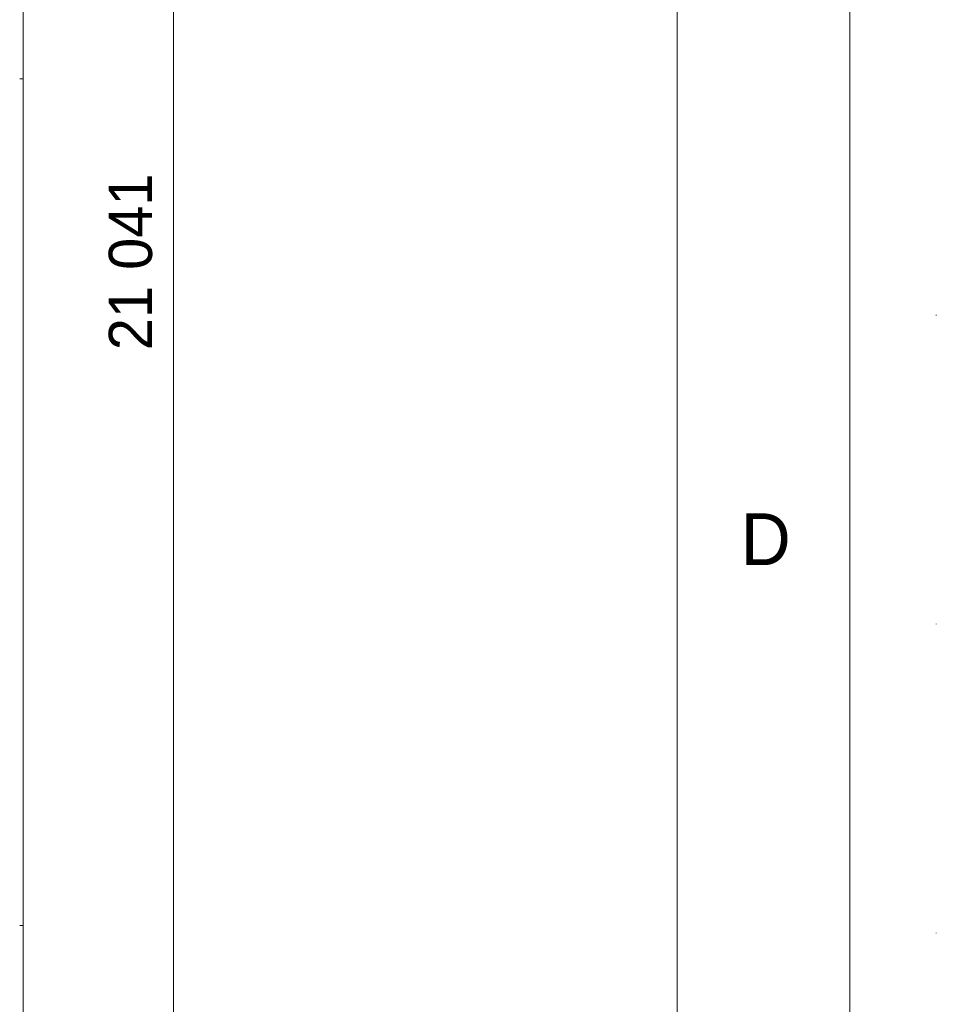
# Model space of a CAD drawing. Header units: millimetres. Extents: x -1413 to 6997, y -739331 to -733391.
# Tile 35 of 47: x 6466 to 6997, y -736283 to -735713. Entities that reach past the tile are written whole.
import ezdxf
from ezdxf.enums import TextEntityAlignment as Align

# ---------------------------------------------------------------- set-up
doc = ezdxf.new("R2010")
doc.units = ezdxf.units.MM
doc.header["$MEASUREMENT"] = 0
doc.linetypes.add('DGN Style 1', pattern=[178.733029, 0.297393, -178.435636])
doc.layers.add('Side Cradle Stbd', color=7, linetype='Continuous', lineweight=0)
doc.layers.add('Side Slip Cradle Stbd', color=7, linetype='Continuous', lineweight=0)
doc.styles.add('Style-ENGINEERING', font='ENGINEERING.shx')
doc.styles.add('Style-ENGINEERING_0', font='ENGINEERING.shx')
doc.dimstyles.new('MetricMM', dxfattribs={"dimtxt": 3, "dimasz": 3, "dimexe": 1.5, "dimexo": 1.5, "dimgap": 1.5, "dimtad": 1, "dimdec": 0, "dimzin": 7, "dimtxsty": 'Style-ENGINEERING_0', "dimcen": 0.09, "dimclrd": 1, "dimclre": 1, "dimclrt": 7, "dimadec": 0, "dimazin": 3, "dimtfac": 1, "dimtdec": 0, "dimtofl": 0, "dimtmove": 0, "dimatfit": 3, "dimfxl": 1, "dimtzin": 7, "dimlwd": -1, "dimlwe": 0, "dimarcsym": 0})

# ---------------------------------------------------------------- blocks, each defined once
blk = doc.blocks.new('*D99')
at = {"color": 1, "linetype": 'Continuous', "lineweight": 0, "transparency": 16777216}
for p, q in [((3688.85, 2617.87), (3770.93, 2617.87)), ((3688.85, -1590.27), (3770.93, -1590.27))]:
    blk.add_line(p, q, dxfattribs=at)
at = {"color": 1, "linetype": 'Continuous', "transparency": 16777216}
blk.add_line((3763.43, -1590.27), (3763.43, 2617.87), dxfattribs=at)
at = {"color": 1, "linetype": 'Continuous', "lineweight": 0, "transparency": 16777216, "extrusion": (0, 0, -1)}
blk.add_solid([(-3757.18, 2592.87), (-3763.43, 2617.87), (-3769.68, 2592.87)], dxfattribs=at)
at = {"color": 1, "linetype": 'Continuous', "lineweight": 0, "transparency": 16777216}
blk.add_solid([(3769.68, -1565.27), (3763.43, -1590.27), (3757.18, -1565.27)], dxfattribs=at)
at = {"layer": 'Defpoints', "color": 7, "linetype": 'Continuous', "lineweight": 0, "transparency": 16777216}
for p in [(3676.35, 2617.87), (3763.43, 2617.87), (3763.43, 513.8), (3676.35, -1590.27)]:
    blk.add_point(p, dxfattribs=at)
at = {"color": 7, "linetype": 'Continuous', "lineweight": 0, "transparency": 16777216, "style": 'Style-ENGINEERING'}
blk.add_text('21 041', height=25, rotation=90, dxfattribs=at).set_placement((3738.43, 456.82), align=Align.MIDDLE_LEFT)
blk = doc.blocks.new('*U59')
at = {"color": 7, "linetype": 'DGN Style 1', "lineweight": 0, "flags": 128}
blk.add_lwpolyline([(-4205.03, 2969.95), (4204.97, 2969.95), (4204.97, -2970.05), (-4205.03, -2970.05), (-4205.03, 2969.95)], close=True, dxfattribs=at)
at = {"color": 7, "linetype": 'Continuous', "lineweight": 0, "flags": 128}
blk.add_lwpolyline([(-4155.03, 2919.95), (4154.97, 2919.95), (4154.97, -2920.05), (-4155.03, -2920.05), (-4155.03, 2919.95)], close=True, dxfattribs=at)
at = {"color": 7, "linetype": 'Continuous', "lineweight": 13, "flags": 128}
blk.add_lwpolyline([(-4055.03, 2819.95), (4054.97, 2819.95), (4054.97, -2820.05), (-4055.03, -2820.05), (-4055.03, 2819.95)], close=True, dxfattribs=at)
at = {"layer": 'Side Cradle Stbd', "color": 7, "linetype": 'Continuous', "lineweight": 0}
for p, q in [((3676.35, 613.82), (3676.35, 1103.78)), ((3676.35, 123.87), (3676.35, 613.82)), ((3676.35, -366.08), (3676.35, 123.87))]:
    blk.add_line(p, q, dxfattribs=at)
at = {"layer": 'Side Cradle Stbd', "color": 7, "linetype": 'Continuous', "lineweight": 0, "flags": 128}
for points in [[(3676.35, 613.82), (3676.35, 613.82), (3674.35, 613.82)], [(3676.35, 123.87), (3676.35, 123.87), (3674.35, 123.87)]]:
    blk.add_lwpolyline(points, dxfattribs=at)
at = {"insert": (4106.22, 347.45), "char_height": 30, "attachment_point": 5, "line_spacing_factor": 1.2, "style": 'Style-ENGINEERING'}
blk.add_mtext('D', dxfattribs=at)
at = {"color": 1, "linetype": 'Continuous'}
dim = blk.add_linear_dim(base=(3763.43, 2617.87), p1=(3676.35, -1590.27), p2=(3676.35, 2617.87), angle=90, text='\\FSTANDARD;<>', dimstyle='MetricMM', override={"dimtxt": 25, "dimasz": 25, "dimexe": 7.5, "dimexo": 12.5, "dimgap": 12.5, "dimlfac": 5, "dimatfit": 0}, dxfattribs=at)
dim.commit()
dim.dimension.update_dxf_attribs({"geometry": '*D99', "text_midpoint": (3763.43, 513.8)})

msp = doc.modelspace()

# ---------------------------------------------------------------- block references
at = {"layer": 'Side Slip Cradle Stbd', "color": 7, "linetype": 'Continuous', "lineweight": 0}
msp.add_blockref('*U59', (2791.75, -736360.85), dxfattribs=at)

doc.saveas('drawing.dxf')
